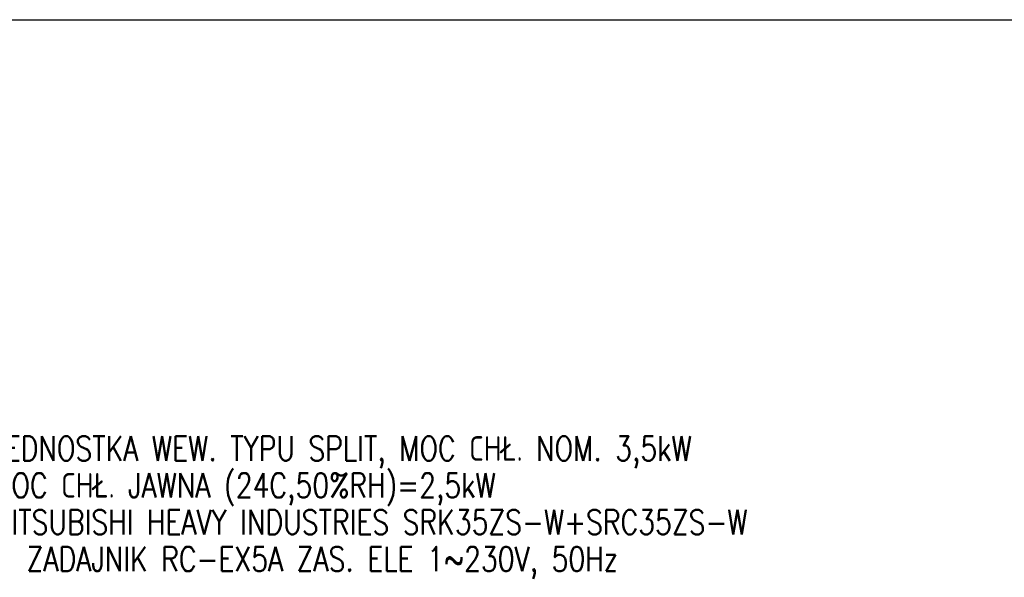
# Model space of a CAD drawing. Header units: centimetres. Extents: x -1062 to 5388, y 1642 to 2943.
# Tile 68 of 90: x 4609 to 5010, y 1817 to 2044. Entities that reach past the tile are written whole.
import ezdxf
from ezdxf.enums import TextEntityAlignment as Align

# ---------------------------------------------------------------- set-up
doc = ezdxf.new("R2010")
doc.units = ezdxf.units.CM
doc.layers.add('M-TEXT-n', color=5, linetype='Continuous', lineweight=9)
doc.layers.add('M-XREF', color=252, linetype='Continuous')
doc.layers.add('XREF$0$Ściany-2', color=8, linetype='Continuous')
doc.styles.add('RomanS', font='romans.shx')

# ---------------------------------------------------------------- blocks, each defined once
blk = doc.blocks.new('XREF')
at = {"layer": 'XREF$0$Ściany-2'}
blk.add_line((-915.87, 2044.08), (134.28, 2044.08), dxfattribs=at)

msp = doc.modelspace()

# ---------------------------------------------------------------- block references
at = {"layer": 'M-XREF'}
msp.add_blockref('XREF', (5000, 0), dxfattribs=at)

# ---------------------------------------------------------------- texts
at = {"layer": 'M-TEXT-n', "style": 'RomanS', "width": 0.8}
for s, p in [('JEDNOSTKA WEW. TYPU SPLIT, MOC CHŁ. NOM. 3,5kW', (4597.32, 1861.42)), ('MOC CHŁ. JAWNA (24C,50%%%RH)=2,5kW', (4597.32, 1846.42)), ('MITSUBISHI HEAVY INDUSTRIES SRK35ZS-W+SRC35ZS-W', (4597.32, 1831.42)), ('+ ZADAJNIK RC-EX5A ZAS. ELE 1~230V, 50Hz', (4597.32, 1816.42))]:
    msp.add_text(s, height=10, dxfattribs=at).set_placement(p, align=Align.BOTTOM_LEFT)

doc.saveas('drawing.dxf')
